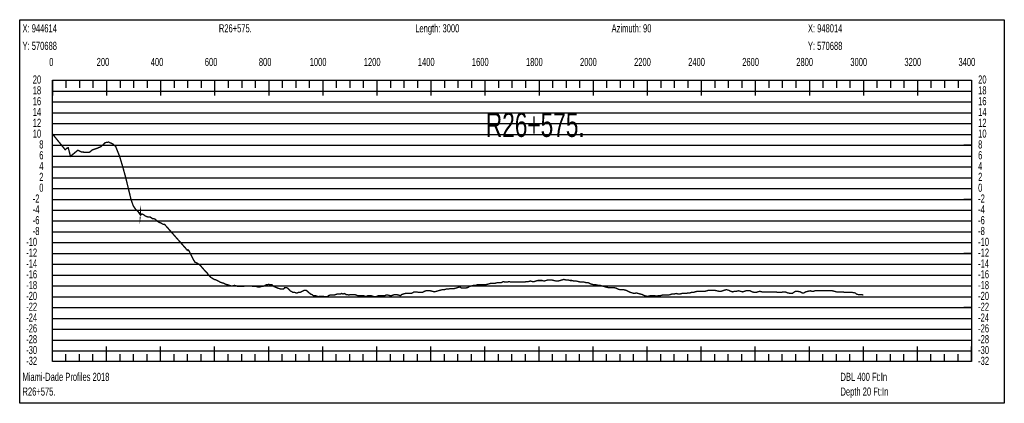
# Model space of a CAD drawing. Header units: inches. Extents: x 471865 to 538526, y 1054316 to 1102451.
# Tile 6 of 114: x 472658 to 476301, y 1060601 to 1062019. Entities that reach past the tile are written whole.
import ezdxf

# ---------------------------------------------------------------- set-up
doc = ezdxf.new("R2010")
doc.units = ezdxf.units.IN
doc.header["$MEASUREMENT"] = 0
for name, color, linetype in [('LABELS', 7, 'Continuous'), ('X_Gr1', 7, 'Continuous'), ('XSECTION', 7, 'Continuous')]:
    doc.layers.add(name, color=color, linetype=linetype)
doc.styles.get("Standard").update_dxf_attribs({"font": 'arial.ttf'})

msp = doc.modelspace()

# ---------------------------------------------------------------- linework, layer by layer
at = {"layer": 'X_Gr1', "color": 6, "linetype": 'Continuous', "lineweight": 18, "true_color": 0xff00ff, "transparency": 33554687, "const_width": 5}
msp.add_lwpolyline([(472779.5, 1061597), (472779.5, 1061597), (472826.4, 1061538.6), (472826.6, 1061538.3), (472833.6, 1061544.5), (472837.9, 1061545.9), (472846.1, 1061514.3), (472857, 1061523.1), (472873.5, 1061536.6), (472888.3, 1061529.6), (472902.8, 1061529.1), (472916.1, 1061528.9), (472927.4, 1061537.9), (472930.7, 1061538.9), (472943.2, 1061543), (472959.2, 1061550), (472974.7, 1061564.6), (472987.1, 1061566.7), (473001.9, 1061560.2), (473013.4, 1061550.4), (473027.8, 1061514.4), (473039.6, 1061475.1), (473049.5, 1061439.1), (473059.1, 1061400.1), (473069.8, 1061355.9), (473078.3, 1061331.2), (473086.7, 1061318.7), (473096.3, 1061309.8), (473104.2, 1061297.7), (473104.5, 1061300.6), (473104.6, 1061296), (473110.4, 1061301.1), (473116.5, 1061298.3), (473123.8, 1061293), (473132.9, 1061289.8), (473140.8, 1061289.7), (473149.5, 1061283.7), (473158.2, 1061282.7), (473167.1, 1061274.6), (473174.8, 1061269.5), (473180.7, 1061267.7), (473187.4, 1061263.4), (473194.4, 1061262.1), (473202.3, 1061253.4), (473208.6, 1061246.3), (473214.9, 1061239.1), (473221.3, 1061231.9), (473227.6, 1061224.7), (473233.9, 1061217.5), (473240.2, 1061210.3), (473246.6, 1061203.1), (473252.9, 1061195.9), (473259.2, 1061188.8), (473265.5, 1061181.6), (473271.8, 1061174.5), (473277.9, 1061167), (473278.1, 1061167.3), (473280.7, 1061169), (473284.3, 1061165), (473290.1, 1061153.8), (473295.8, 1061142.6), (473301.6, 1061131.3), (473305.9, 1061123), (473311.7, 1061121), (473318.1, 1061117), (473324.5, 1061113), (473331.4, 1061105), (473338.4, 1061097), (473345.1, 1061089), (473351.7, 1061083), (473358.4, 1061073), (473365, 1061067), (473371.1, 1061063), (473377.8, 1061059), (473385.4, 1061057), (473392.9, 1061053), (473399.6, 1061049), (473405.6, 1061047), (473412.3, 1061045), (473420.1, 1061041), (473427.9, 1061039), (473434.9, 1061037), (473440.8, 1061035), (473446.3, 1061035), (473452.6, 1061037), (473459.6, 1061035), (473466.6, 1061033), (473472.9, 1061033), (473479, 1061033), (473485.1, 1061033), (473491.2, 1061035), (473497.6, 1061035), (473503.9, 1061035), (473509.9, 1061035), (473515.8, 1061035), (473521.8, 1061033), (473527.8, 1061033), (473533.7, 1061033), (473539.7, 1061031), (473545.9, 1061031), (473551.7, 1061033), (473557.5, 1061033), (473563.6, 1061035), (473569.9, 1061039), (473575.5, 1061039), (473579.8, 1061041), (473584.6, 1061039), (473591.3, 1061039), (473598.3, 1061033), (473603.9, 1061031), (473607.7, 1061029), (473612.4, 1061027), (473618.8, 1061025), (473625.1, 1061023), (473630.3, 1061023), (473634.5, 1061023), (473638.6, 1061029), (473643.9, 1061029), (473649.7, 1061027), (473655, 1061021), (473658.8, 1061017), (473663.1, 1061015), (473669.2, 1061011), (473675.8, 1061011), (473681.1, 1061009), (473684.8, 1061009), (473689.3, 1061011), (473696.1, 1061011), (473702.8, 1061015), (473707.6, 1061017), (473711.9, 1061019), (473717, 1061019), (473723.3, 1061015), (473729.4, 1061009), (473734.5, 1061005), (473739.4, 1061003), (473744.9, 1060999), (473751.1, 1060999), (473757.5, 1060997), (473763.1, 1060995), (473767.6, 1060997), (473778.9, 1060997), (473786.3, 1060995), (473792.5, 1060995), (473796.4, 1060995), (473800.2, 1060999), (473806, 1061001), (473812.7, 1061001), (473817.8, 1061001), (473821.8, 1061001), (473826.9, 1061003), (473833.4, 1061005), (473840.1, 1061005), (473845.4, 1061005), (473849.3, 1061007), (473853.9, 1061005), (473859.9, 1061007), (473865.9, 1061003), (473871.3, 1061003), (473876, 1061001), (473881.1, 1061003), (473886.5, 1061003), (473892.1, 1061003), (473897.7, 1061003), (473903.1, 1061001), (473908.8, 1060999), (473914.3, 1060999), (473919.3, 1060999), (473924.1, 1060999), (473929.5, 1060999), (473935.7, 1060997), (473941.7, 1060997), (473947, 1060999), (473951.9, 1060999), (473957.3, 1060999), (473963.8, 1060997), (473970.6, 1060995), (473976.3, 1060995), (473980.9, 1060997), (473985.7, 1060999), (473991.8, 1060999), (473998.2, 1060999), (474003.7, 1060999), (474008.4, 1060999), (474013.9, 1061001), (474021.1, 1061001), (474028.2, 1060999), (474033.8, 1060999), (474039, 1061001), (474045, 1061003), (474052.3, 1061003), (474059.9, 1061001), (474066.5, 1060999), (474071.7, 1061003), (474077.1, 1061005), (474084.3, 1061007), (474092.3, 1061007), (474099.6, 1061007), (474105.7, 1061007), (474110.9, 1061009), (474117.4, 1061013), (474125.6, 1061013), (474134.1, 1061011), (474142, 1061011), (474148.7, 1061011), (474155.2, 1061015), (474161.8, 1061017), (474169, 1061017), (474176.8, 1061017), (474184.8, 1061015), (474192.6, 1061013), (474199.7, 1061015), (474206.5, 1061017), (474213.9, 1061019), (474221.3, 1061021), (474228.6, 1061021), (474235.7, 1061023), (474243.2, 1061023), (474251.1, 1061025), (474258.6, 1061025), (474265.6, 1061025), (474272.3, 1061027), (474279.1, 1061029), (474286.3, 1061031), (474293.5, 1061027), (474301, 1061027), (474308.5, 1061027), (474315.6, 1061029), (474322.7, 1061033), (474329.8, 1061035), (474337, 1061037), (474344.1, 1061037), (474350.9, 1061039), (474358, 1061039), (474365.4, 1061039), (474373.4, 1061039), (474381.2, 1061039), (474388.5, 1061041), (474395.7, 1061043), (474403, 1061045), (474410.7, 1061045), (474418.2, 1061045), (474425.1, 1061047), (474432.4, 1061047), (474439.8, 1061047), (474447.4, 1061051), (474454.6, 1061049), (474461.6, 1061049), (474468.7, 1061051), (474476.1, 1061049), (474483.6, 1061049), (474490.9, 1061049), (474497.7, 1061049), (474504.9, 1061049), (474512.3, 1061049), (474519.7, 1061049), (474526.4, 1061049), (474532.7, 1061051), (474540, 1061051), (474547.6, 1061053), (474554.9, 1061051), (474561.6, 1061051), (474567.9, 1061053), (474575, 1061055), (474582.6, 1061055), (474590.6, 1061055), (474598.4, 1061053), (474605.4, 1061055), (474611.9, 1061057), (474618.4, 1061057), (474626.1, 1061057), (474634.6, 1061055), (474642.9, 1061053), (474650.5, 1061053), (474657.4, 1061055), (474664.3, 1061057), (474671.6, 1061059), (474679.3, 1061057), (474687.2, 1061057), (474694.5, 1061055), (474701.3, 1061055), (474708.4, 1061053), (474716.5, 1061053), (474725.3, 1061051), (474733.2, 1061049), (474739.9, 1061049), (474746.4, 1061049), (474753.8, 1061047), (474761.8, 1061047), (474768.9, 1061043), (474775.5, 1061041), (474782.6, 1061039), (474790.5, 1061039), (474798.3, 1061037), (474805, 1061037), (474811.6, 1061035), (474818.9, 1061033), (474826.8, 1061031), (474834.7, 1061029), (474841.3, 1061029), (474847.6, 1061029), (474855, 1061029), (474863.6, 1061027), (474872.2, 1061023), (474879.2, 1061021), (474885.6, 1061021), (474892.7, 1061021), (474900.7, 1061019), (474909.2, 1061015), (474917.3, 1061011), (474925.1, 1061009), (474932.3, 1061007), (474939.2, 1061009), (474946.6, 1061007), (474954.1, 1061005), (474962, 1061003), (474969.9, 1060999), (474977.2, 1060997), (474984.4, 1060997), (474991.5, 1060999), (474999, 1060999), (475006.8, 1060999), (475014.2, 1060997), (475021.2, 1060999), (475028, 1060999), (475035.6, 1061001), (475043.8, 1061001), (475051.5, 1061001), (475058.4, 1061001), (475064.8, 1061003), (475071.8, 1061005), (475079.7, 1061005), (475087.3, 1061007), (475094.4, 1061005), (475100.8, 1061005), (475108.1, 1061007), (475116.1, 1061007), (475123.6, 1061007), (475130.5, 1061009), (475137.1, 1061009), (475143.9, 1061011), (475150.4, 1061011), (475156.9, 1061013), (475164.3, 1061015), (475171.8, 1061015), (475179.1, 1061015), (475185.8, 1061015), (475192.8, 1061015), (475200.6, 1061017), (475207.8, 1061019), (475214.3, 1061019), (475220.8, 1061019), (475228.2, 1061019), (475236.9, 1061017), (475245.4, 1061015), (475252.7, 1061015), (475258.7, 1061017), (475264.8, 1061019), (475272.5, 1061021), (475281, 1061019), (475289, 1061015), (475295.9, 1061013), (475302.1, 1061015), (475309.2, 1061015), (475317.1, 1061017), (475325.3, 1061015), (475332.9, 1061013), (475339.1, 1061015), (475345.1, 1061017), (475352.1, 1061017), (475360.3, 1061017), (475368.6, 1061013), (475375.9, 1061011), (475382.5, 1061011), (475389.1, 1061013), (475396.4, 1061015), (475403.8, 1061013), (475410.9, 1061013), (475418.4, 1061013), (475425.8, 1061013), (475433.1, 1061013), (475440, 1061013), (475447, 1061013), (475455, 1061013), (475463, 1061011), (475475.8, 1061011), (475482.1, 1061013), (475490.3, 1061013), (475499.8, 1061009), (475512.6, 1061007), (475516.2, 1061007), (475521.5, 1061011), (475528.1, 1061015), (475536.6, 1061015), (475545.5, 1061013), (475553, 1061009), (475559.2, 1061009), (475566, 1061013), (475573.6, 1061015), (475584.6, 1061017), (475588, 1061015), (475594.5, 1061015), (475601, 1061017), (475607.2, 1061017), (475613.8, 1061017), (475621.3, 1061017), (475628.5, 1061017), (475635.5, 1061017), (475642.6, 1061017), (475650, 1061017), (475657.4, 1061017), (475664.4, 1061017), (475672.1, 1061015), (475679.7, 1061013), (475686.8, 1061013), (475694, 1061013), (475701.9, 1061013), (475710.3, 1061011), (475717.4, 1061011), (475723.4, 1061011), (475729.9, 1061011), (475737.4, 1061011), (475749.5, 1061009), (475753.4, 1061005), (475760.4, 1061003), (475766.8, 1061003), (475772.7, 1061003), (475779, 1061001), (475779.5, 1061001)], dxfattribs=at)
at = {"layer": 'XSECTION', "color": 18, "linetype": 'Continuous', "true_color": 0x000000}
for points in [[(472658.3, 1062019), (476300.7, 1062019), (476300.7, 1060601), (472658.3, 1060601), (472658.3, 1062019)], [(472779.5, 1061795), (476179.5, 1061795), (476179.5, 1060755), (472779.5, 1060755), (472779.5, 1061795)], [(472779.5, 1061795), (472779.5, 1061738.6)], [(472779.5, 1061795), (472779.5, 1061738.6)], [(472779.5, 1061795), (472779.5, 1061767)], [(472779.5, 1061795), (472779.5, 1061767)], [(472829.5, 1061795), (472829.5, 1061767)], [(472879.5, 1061795), (472879.5, 1061767)], [(472929.5, 1061795), (472929.5, 1061767)], [(472979.5, 1061795), (472979.5, 1061738.6)], [(472979.5, 1061795), (472979.5, 1061767)], [(473029.5, 1061795), (473029.5, 1061767)], [(473079.5, 1061795), (473079.5, 1061767)], [(473129.5, 1061795), (473129.5, 1061767)], [(473179.5, 1061795), (473179.5, 1061738.6)], [(473179.5, 1061795), (473179.5, 1061767)], [(473229.5, 1061795), (473229.5, 1061767)], [(473279.5, 1061795), (473279.5, 1061767)], [(473329.5, 1061795), (473329.5, 1061767)], [(473379.5, 1061795), (473379.5, 1061738.6)], [(473379.5, 1061795), (473379.5, 1061767)], [(473429.5, 1061795), (473429.5, 1061767)], [(473479.5, 1061795), (473479.5, 1061767)], [(473529.5, 1061795), (473529.5, 1061767)], [(473579.5, 1061795), (473579.5, 1061738.6)], [(473579.5, 1061795), (473579.5, 1061767)], [(473629.5, 1061795), (473629.5, 1061767)], [(473679.5, 1061795), (473679.5, 1061767)], [(473729.5, 1061795), (473729.5, 1061767)], [(473779.5, 1061795), (473779.5, 1061738.6)], [(473779.5, 1061795), (473779.5, 1061767)], [(473829.5, 1061795), (473829.5, 1061767)], [(473879.5, 1061795), (473879.5, 1061767)], [(473929.5, 1061795), (473929.5, 1061767)], [(473979.5, 1061795), (473979.5, 1061738.6)], [(473979.5, 1061795), (473979.5, 1061767)], [(474029.5, 1061795), (474029.5, 1061767)], [(474079.5, 1061795), (474079.5, 1061767)], [(474129.5, 1061795), (474129.5, 1061767)], [(474179.5, 1061795), (474179.5, 1061738.6)], [(474179.5, 1061795), (474179.5, 1061767)], [(474229.5, 1061795), (474229.5, 1061767)], [(474279.5, 1061795), (474279.5, 1061767)], [(474329.5, 1061795), (474329.5, 1061767)], [(474379.5, 1061795), (474379.5, 1061738.6)], [(474379.5, 1061795), (474379.5, 1061767)], [(474429.5, 1061795), (474429.5, 1061767)], [(474479.5, 1061795), (474479.5, 1061767)], [(474529.5, 1061795), (474529.5, 1061767)], [(474579.5, 1061795), (474579.5, 1061738.6)], [(474579.5, 1061795), (474579.5, 1061767)], [(474629.5, 1061795), (474629.5, 1061767)], [(474679.5, 1061795), (474679.5, 1061767)], [(474729.5, 1061795), (474729.5, 1061767)], [(474779.5, 1061795), (474779.5, 1061738.6)], [(474779.5, 1061795), (474779.5, 1061767)], [(474829.5, 1061795), (474829.5, 1061767)], [(474879.5, 1061795), (474879.5, 1061767)], [(474929.5, 1061795), (474929.5, 1061767)], [(474979.5, 1061795), (474979.5, 1061738.6)], [(474979.5, 1061795), (474979.5, 1061767)], [(475029.5, 1061795), (475029.5, 1061767)], [(475079.5, 1061795), (475079.5, 1061767)], [(475129.5, 1061795), (475129.5, 1061767)], [(475179.5, 1061795), (475179.5, 1061738.6)], [(475179.5, 1061795), (475179.5, 1061767)], [(475229.5, 1061795), (475229.5, 1061767)], [(475279.5, 1061795), (475279.5, 1061767)], [(475329.5, 1061795), (475329.5, 1061767)], [(475379.5, 1061795), (475379.5, 1061738.6)], [(475379.5, 1061795), (475379.5, 1061767)], [(475429.5, 1061795), (475429.5, 1061767)], [(475479.5, 1061795), (475479.5, 1061767)], [(475529.5, 1061795), (475529.5, 1061767)], [(475579.5, 1061795), (475579.5, 1061738.6)], [(475579.5, 1061795), (475579.5, 1061767)], [(475629.5, 1061795), (475629.5, 1061767)], [(475679.5, 1061795), (475679.5, 1061767)], [(475729.5, 1061795), (475729.5, 1061767)], [(475779.5, 1061795), (475779.5, 1061738.6)], [(475779.5, 1061795), (475779.5, 1061767)], [(475829.5, 1061795), (475829.5, 1061767)], [(475879.5, 1061795), (475879.5, 1061767)], [(475929.5, 1061795), (475929.5, 1061767)], [(475979.5, 1061795), (475979.5, 1061738.6)], [(475979.5, 1061795), (475979.5, 1061767)], [(476029.5, 1061795), (476029.5, 1061767)], [(476079.5, 1061795), (476079.5, 1061767)], [(476129.5, 1061795), (476129.5, 1061767)], [(476179.5, 1061795), (476179.5, 1061738.6)], [(476179.5, 1061795), (476179.5, 1061767)], [(472779.5, 1061555), (472807.5, 1061555)], [(476179.5, 1061555), (476151.5, 1061555)], [(472779.5, 1061355), (472807.5, 1061355)], [(476179.5, 1061355), (476151.5, 1061355)], [(472779.5, 1061155), (472807.5, 1061155)], [(476179.5, 1061155), (476151.5, 1061155)], [(472779.5, 1060955), (472807.5, 1060955)], [(476179.5, 1060955), (476151.5, 1060955)], [(472779.5, 1060755), (472779.5, 1060811.4)], [(472779.5, 1060755), (472779.5, 1060811.4)], [(472779.5, 1060755), (472779.5, 1060783)], [(472779.5, 1060755), (472779.5, 1060783)], [(472829.5, 1060755), (472829.5, 1060783)], [(472879.5, 1060755), (472879.5, 1060783)], [(472929.5, 1060755), (472929.5, 1060783)], [(472979.5, 1060755), (472979.5, 1060811.4)], [(472979.5, 1060755), (472979.5, 1060783)], [(473029.5, 1060755), (473029.5, 1060783)], [(473079.5, 1060755), (473079.5, 1060783)], [(473129.5, 1060755), (473129.5, 1060783)], [(473179.5, 1060755), (473179.5, 1060811.4)], [(473179.5, 1060755), (473179.5, 1060783)], [(473229.5, 1060755), (473229.5, 1060783)], [(473279.5, 1060755), (473279.5, 1060783)], [(473329.5, 1060755), (473329.5, 1060783)], [(473379.5, 1060755), (473379.5, 1060811.4)], [(473379.5, 1060755), (473379.5, 1060783)], [(473429.5, 1060755), (473429.5, 1060783)], [(473479.5, 1060755), (473479.5, 1060783)], [(473529.5, 1060755), (473529.5, 1060783)], [(473579.5, 1060755), (473579.5, 1060811.4)], [(473579.5, 1060755), (473579.5, 1060783)], [(473629.5, 1060755), (473629.5, 1060783)], [(473679.5, 1060755), (473679.5, 1060783)], [(473729.5, 1060755), (473729.5, 1060783)], [(473779.5, 1060755), (473779.5, 1060811.4)], [(473779.5, 1060755), (473779.5, 1060783)], [(473829.5, 1060755), (473829.5, 1060783)], [(473879.5, 1060755), (473879.5, 1060783)], [(473929.5, 1060755), (473929.5, 1060783)], [(473979.5, 1060755), (473979.5, 1060811.4)], [(473979.5, 1060755), (473979.5, 1060783)], [(474029.5, 1060755), (474029.5, 1060783)], [(474079.5, 1060755), (474079.5, 1060783)], [(474129.5, 1060755), (474129.5, 1060783)], [(474179.5, 1060755), (474179.5, 1060811.4)], [(474179.5, 1060755), (474179.5, 1060783)], [(474229.5, 1060755), (474229.5, 1060783)], [(474279.5, 1060755), (474279.5, 1060783)], [(474329.5, 1060755), (474329.5, 1060783)], [(474379.5, 1060755), (474379.5, 1060811.4)], [(474379.5, 1060755), (474379.5, 1060783)], [(474429.5, 1060755), (474429.5, 1060783)], [(474479.5, 1060755), (474479.5, 1060783)], [(474529.5, 1060755), (474529.5, 1060783)], [(474579.5, 1060755), (474579.5, 1060811.4)], [(474579.5, 1060755), (474579.5, 1060783)], [(474629.5, 1060755), (474629.5, 1060783)], [(474679.5, 1060755), (474679.5, 1060783)], [(474729.5, 1060755), (474729.5, 1060783)], [(474779.5, 1060755), (474779.5, 1060811.4)], [(474779.5, 1060755), (474779.5, 1060783)], [(474829.5, 1060755), (474829.5, 1060783)], [(474879.5, 1060755), (474879.5, 1060783)], [(474929.5, 1060755), (474929.5, 1060783)], [(474979.5, 1060755), (474979.5, 1060811.4)], [(474979.5, 1060755), (474979.5, 1060783)], [(475029.5, 1060755), (475029.5, 1060783)], [(475079.5, 1060755), (475079.5, 1060783)], [(475129.5, 1060755), (475129.5, 1060783)], [(475179.5, 1060755), (475179.5, 1060811.4)], [(475179.5, 1060755), (475179.5, 1060783)], [(475229.5, 1060755), (475229.5, 1060783)], [(475279.5, 1060755), (475279.5, 1060783)], [(475329.5, 1060755), (475329.5, 1060783)], [(475379.5, 1060755), (475379.5, 1060811.4)], [(475379.5, 1060755), (475379.5, 1060783)], [(475429.5, 1060755), (475429.5, 1060783)], [(475479.5, 1060755), (475479.5, 1060783)], [(475529.5, 1060755), (475529.5, 1060783)], [(475579.5, 1060755), (475579.5, 1060811.4)], [(475579.5, 1060755), (475579.5, 1060783)], [(475629.5, 1060755), (475629.5, 1060783)], [(475679.5, 1060755), (475679.5, 1060783)], [(475729.5, 1060755), (475729.5, 1060783)], [(475779.5, 1060755), (475779.5, 1060811.4)], [(475779.5, 1060755), (475779.5, 1060783)], [(475829.5, 1060755), (475829.5, 1060783)], [(475879.5, 1060755), (475879.5, 1060783)], [(475929.5, 1060755), (475929.5, 1060783)], [(475979.5, 1060755), (475979.5, 1060811.4)], [(475979.5, 1060755), (475979.5, 1060783)], [(476029.5, 1060755), (476029.5, 1060783)], [(476079.5, 1060755), (476079.5, 1060783)], [(476129.5, 1060755), (476129.5, 1060783)], [(476179.5, 1060755), (476179.5, 1060811.4)], [(476179.5, 1060755), (476179.5, 1060783)]]:
    msp.add_lwpolyline(points, dxfattribs=at)
at = {"layer": 'XSECTION', "color": 18, "true_color": 0x000000}
for points in [[(472779.5, 1061755), (476179.5, 1061755)], [(472779.5, 1061715), (476179.5, 1061715)], [(472779.5, 1061675), (476179.5, 1061675)], [(472779.5, 1061635), (476179.5, 1061635)], [(472779.5, 1061595), (476179.5, 1061595)], [(472779.5, 1061555), (476179.5, 1061555)], [(472779.5, 1061515), (476179.5, 1061515)], [(472779.5, 1061475), (476179.5, 1061475)], [(472779.5, 1061435), (476179.5, 1061435)], [(472779.5, 1061395), (476179.5, 1061395)], [(472779.5, 1061355), (476179.5, 1061355)], [(472779.5, 1061315), (476179.5, 1061315)], [(472779.5, 1061275), (476179.5, 1061275)], [(472779.5, 1061235), (476179.5, 1061235)], [(472779.5, 1061195), (476179.5, 1061195)], [(472779.5, 1061155), (476179.5, 1061155)], [(472779.5, 1061115), (476179.5, 1061115)], [(472779.5, 1061075), (476179.5, 1061075)], [(472779.5, 1061035), (476179.5, 1061035)], [(472779.5, 1060995), (476179.5, 1060995)], [(472779.5, 1060955), (476179.5, 1060955)], [(472779.5, 1060915), (476179.5, 1060915)], [(472779.5, 1060875), (476179.5, 1060875)], [(472779.5, 1060835), (476179.5, 1060835)], [(472779.5, 1060795), (476179.5, 1060795)]]:
    msp.add_lwpolyline(points, dxfattribs=at)

# ---------------------------------------------------------------- texts
at = {"layer": 'LABELS', "color": 18, "true_color": 0x000000, "width": 0.666667}
for s, height, p in [('X: 944614', 30, (472668.7, 1061972.2)), ('R26+575.', 30, (473395.1, 1061972.2)), ('Length: 3000', 30, (474121.5, 1061972.2)), ('Azimuth: 90', 30, (474847.9, 1061972.2)), ('X: 948014', 30, (475574.3, 1061972.2)), ('Y: 570688', 30, (472668.7, 1061907.4)), ('Y: 570688', 30, (475574.3, 1061907.4)), ('0', 30, (472767.5, 1061847.8)), ('0', 30, (472767.5, 1061847.8)), ('200', 30, (472943.1, 1061847.8)), ('400', 30, (473143.1, 1061847.8)), ('600', 30, (473343.1, 1061847.8)), ('800', 30, (473543.1, 1061847.8)), ('1000', 30, (473731.1, 1061847.8)), ('1200', 30, (473931.1, 1061847.8)), ('1400', 30, (474131.1, 1061847.8)), ('1600', 30, (474331.1, 1061847.8)), ('1800', 30, (474531.1, 1061847.8)), ('2000', 30, (474731.1, 1061847.8)), ('2200', 30, (474931.1, 1061847.8)), ('2400', 30, (475131.1, 1061847.8)), ('2600', 30, (475331.1, 1061847.8)), ('2800', 30, (475531.1, 1061847.8)), ('3000', 30, (475731.1, 1061847.8)), ('3200', 30, (475931.1, 1061847.8)), ('3400', 30, (476131.1, 1061847.8)), ('20', 30, (472706.7, 1061783)), ('20', 30, (476203.9, 1061783)), ('18', 30, (472706.7, 1061743)), ('18', 30, (476203.9, 1061743)), ('16', 30, (472706.7, 1061703)), ('16', 30, (476203.9, 1061703)), ('14', 30, (472706.7, 1061663)), ('14', 30, (476203.9, 1061663)), ('12', 30, (472706.7, 1061623)), ('R26+575.', 90, (474382.7, 1061585.8)), ('12', 30, (476203.9, 1061623)), ('10', 30, (472706.7, 1061583)), ('10', 30, (476203.9, 1061583)), ('8', 30, (472730.7, 1061543)), ('8', 30, (476203.9, 1061543)), ('6', 30, (472730.7, 1061503)), ('6', 30, (476203.9, 1061503)), ('4', 30, (472730.7, 1061463)), ('4', 30, (476203.9, 1061463)), ('2', 30, (472730.7, 1061423)), ('2', 30, (476203.9, 1061423)), ('0', 30, (472730.7, 1061383)), ('0', 30, (476203.9, 1061383)), ('-2', 30, (472706.7, 1061343)), ('-2', 30, (476203.9, 1061343)), ('-4', 30, (472706.7, 1061303)), ('-4', 30, (476203.9, 1061303)), ('-6', 30, (472706.7, 1061263)), ('-6', 30, (476203.9, 1061263)), ('-8', 30, (472706.7, 1061223)), ('-8', 30, (476203.9, 1061223)), ('-10', 30, (472682.3, 1061183)), ('-10', 30, (476203.9, 1061183)), ('-12', 30, (472682.3, 1061143)), ('-12', 30, (476203.9, 1061143)), ('-14', 30, (472682.3, 1061103)), ('-14', 30, (476203.9, 1061103)), ('-16', 30, (472682.3, 1061063)), ('-16', 30, (476203.9, 1061063)), ('-18', 30, (472682.3, 1061023)), ('-18', 30, (476203.9, 1061023)), ('-20', 30, (472682.3, 1060983)), ('-20', 30, (476203.9, 1060983)), ('-22', 30, (472682.3, 1060943)), ('-22', 30, (476203.9, 1060943)), ('-24', 30, (472682.3, 1060903)), ('-24', 30, (476203.9, 1060903)), ('-26', 30, (472682.3, 1060863)), ('-26', 30, (476203.9, 1060863)), ('-28', 30, (472682.3, 1060823)), ('-28', 30, (476203.9, 1060823)), ('-30', 30, (472682.3, 1060783)), ('-30', 30, (476203.9, 1060783)), ('-32', 30, (472682.3, 1060743)), ('-32', 30, (476203.9, 1060743)), ('Miami-Dade Profiles 2018', 30, (472668.7, 1060683.8)), ('DBL 400 Ft:In', 30, (475694.7, 1060683.8)), ('R26+575.', 30, (472668.7, 1060629.4)), ('Depth 20 Ft:In', 30, (475694.7, 1060629.4))]:
    msp.add_text(s, height=height, dxfattribs=at).set_placement(p)

doc.saveas('drawing.dxf')
